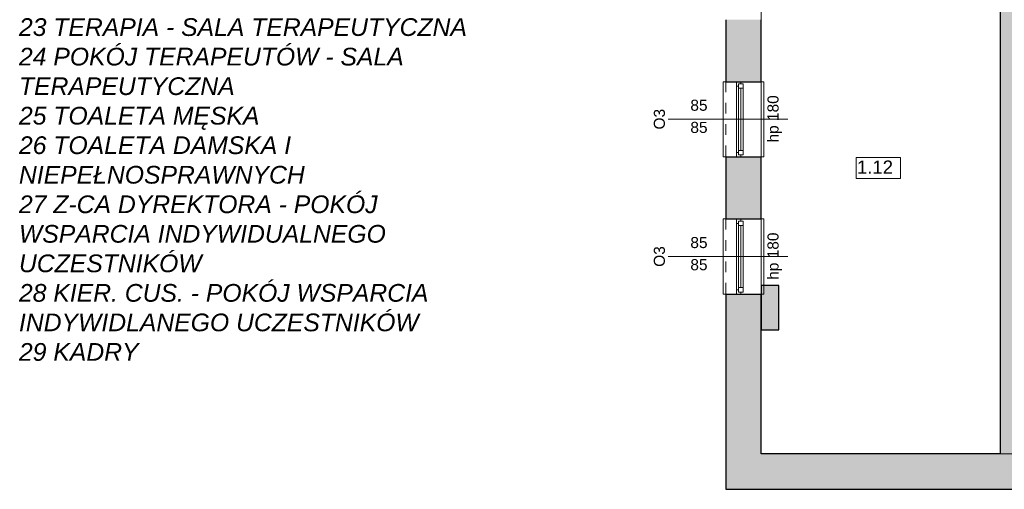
# Model space of a CAD drawing. Header units: centimetres. Extents: x -25572 to 23555, y -2435 to 15405.
# Tile 27 of 134: x 5532 to 6644, y 1643 to 2173. Entities that reach past the tile are written whole.
import ezdxf

# ---------------------------------------------------------------- set-up
doc = ezdxf.new("R2010")
doc.units = ezdxf.units.CM
doc.header["$MEASUREMENT"] = 0
doc.linetypes.add('Przerywana', pattern=[24, 12, -12])
doc.layers.add('Nowe_199-Z Wymiary i opisy_Nr_pióra__81', color=7, linetype='Continuous', lineweight=13, true_color=0x6a6a6a)
doc.layers.add('Nowe_220-A Ściany_Nr_pióra__45', color=7, linetype='Continuous', lineweight=15, true_color=0x40a5ff)
for name, color, linetype, lineweight in [('Nowe_210-A Pomieszczenia_Nr_pióra__41', 7, 'Continuous', 15), ('Nowe_220-A Ściany_Nr_pióra__19', 255, 'Continuous', 0), ('Nowe_220-A Ściany_Nr_pióra__23', 7, 'Continuous', 15), ('Nowe_220-A Ściany_Nr_pióra__27', 7, 'Continuous', 25), ('Nowe_220-A Ściany_Nr_pióra__3', 7, 'Continuous', 13), ('Nowe_220-A Ściany_Nr_pióra__7', 7, 'Continuous', 13), ('Nowe_450-K Stropy_Nr_pióra__89', 7, 'Continuous', 13)]:
    doc.layers.add(name, color=color, linetype=linetype, lineweight=lineweight)
doc.styles.add('STYL_AUTOMATYCZNY_5', font='arial.ttf')
doc.styles.add('STYL_AUTOMATYCZNY_6', font='arial.ttf')

msp = doc.modelspace()

# ---------------------------------------------------------------- hatches: boundary and pattern name
at = {"layer": 'Nowe_220-A Ściany_Nr_pióra__19', "linetype": 'Continuous', "lineweight": 0}
for points in [[(6663.4, 1683.3), (6663.4, 2258.3), (6639.4, 2258.3), (6639.4, 1683.3)], [(6369.4, 2173.5), (6329.4, 2173.5), (6329.4, 2103.5), (6369.4, 2103.5)], [(6369.4, 2018.5), (6329.4, 2018.5), (6329.4, 1948.5), (6369.4, 1948.5)], [(6389.4, 1823.3), (6389.4, 1873.3), (6369.4, 1873.3), (6369.4, 1823.3)], [(6329.4, 1643.3), (6369.4, 1643.3), (6369.4, 1863.5), (6329.4, 1863.5)], [(6369.4, 1683.3), (6369.4, 1643.3), (6726, 1643.3), (6726, 1683.3)]]:
    msp.add_hatch(color=255, dxfattribs=at).paths.add_polyline_path(points)

# ---------------------------------------------------------------- linework, layer by layer
at = {"layer": 'Nowe_210-A Pomieszczenia_Nr_pióra__41', "color": 7, "linetype": 'Continuous', "lineweight": 15}
for p, q in [((6476.8, 2017.9), (6526.8, 2017.9)), ((6476.8, 1994.3), (6476.8, 2017.9)), ((6526.8, 2017.9), (6526.8, 1994.3)), ((6526.8, 1994.3), (6476.8, 1994.3))]:
    msp.add_line(p, q, dxfattribs=at)
at = {"layer": 'Nowe_220-A Ściany_Nr_pióra__23', "color": 7, "linetype": 'Continuous', "lineweight": 15}
for p, q in [((6341.4, 2098.5), (6341.4, 2103.5)), ((6346.4, 2103.5), (6346.4, 2101)), ((6343.9, 2098.5), (6341.4, 2098.5)), ((6346.4, 2101), (6343.9, 2101)), ((6343.9, 2101), (6343.9, 2098.5)), ((6343.9, 2096), (6343.9, 2101)), ((6343.9, 2101), (6348.9, 2101)), ((6348.9, 2096), (6343.9, 2096)), ((6343.9, 2026), (6343.9, 2096)), ((6346.4, 2096), (6346.4, 2026)), ((6348.9, 2101), (6348.9, 2096)), ((6348.9, 2096), (6348.9, 2026)), ((6343.9, 2021), (6343.9, 2026)), ((6343.9, 2026), (6348.9, 2026)), ((6348.9, 2026), (6348.9, 2021)), ((6341.4, 2018.5), (6341.4, 2023.5)), ((6341.4, 2023.5), (6343.9, 2023.5)), ((6343.9, 2023.5), (6343.9, 2021)), ((6343.9, 2021), (6346.4, 2021)), ((6348.9, 2021), (6343.9, 2021)), ((6346.4, 2021), (6346.4, 2018.5)), ((6341.4, 1943.5), (6341.4, 1948.5)), ((6346.4, 1948.5), (6346.4, 1946)), ((6343.9, 1943.5), (6341.4, 1943.5)), ((6346.4, 1946), (6343.9, 1946)), ((6343.9, 1946), (6343.9, 1943.5)), ((6343.9, 1941), (6343.9, 1946)), ((6343.9, 1946), (6348.9, 1946)), ((6348.9, 1941), (6343.9, 1941)), ((6343.9, 1871), (6343.9, 1941)), ((6346.4, 1941), (6346.4, 1871)), ((6348.9, 1946), (6348.9, 1941)), ((6348.9, 1941), (6348.9, 1871)), ((6343.9, 1866), (6343.9, 1871)), ((6343.9, 1871), (6348.9, 1871)), ((6348.9, 1871), (6348.9, 1866)), ((6341.4, 1863.5), (6341.4, 1868.5)), ((6341.4, 1868.5), (6343.9, 1868.5)), ((6343.9, 1868.5), (6343.9, 1866)), ((6343.9, 1866), (6346.4, 1866)), ((6348.9, 1866), (6343.9, 1866)), ((6346.4, 1866), (6346.4, 1863.5))]:
    msp.add_line(p, q, dxfattribs=at)
at = {"layer": 'Nowe_220-A Ściany_Nr_pióra__27', "color": 7, "linetype": 'Continuous', "lineweight": 25}
for p, q in [((6329.4, 2103.5), (6341.4, 2103.5)), ((6329.4, 2103.5), (6341.4, 2103.5)), ((6341.4, 2103.5), (6346.4, 2103.5)), ((6341.4, 2103.5), (6346.4, 2103.5)), ((6341.4, 2103.5), (6346.4, 2103.5)), ((6346.4, 2103.5), (6369.4, 2103.5)), ((6346.4, 2103.5), (6369.4, 2103.5)), ((6329.4, 2018.5), (6341.4, 2018.5)), ((6329.4, 2018.5), (6341.4, 2018.5)), ((6341.4, 2018.5), (6346.4, 2018.5)), ((6341.4, 2018.5), (6346.4, 2018.5)), ((6341.4, 2018.5), (6346.4, 2018.5)), ((6346.4, 2018.5), (6369.4, 2018.5)), ((6346.4, 2018.5), (6369.4, 2018.5)), ((6329.4, 1948.5), (6341.4, 1948.5)), ((6329.4, 1948.5), (6341.4, 1948.5)), ((6341.4, 1948.5), (6346.4, 1948.5)), ((6341.4, 1948.5), (6346.4, 1948.5)), ((6341.4, 1948.5), (6346.4, 1948.5)), ((6346.4, 1948.5), (6369.4, 1948.5)), ((6346.4, 1948.5), (6369.4, 1948.5)), ((6329.4, 1863.5), (6341.4, 1863.5)), ((6329.4, 1863.5), (6341.4, 1863.5)), ((6341.4, 1863.5), (6346.4, 1863.5)), ((6341.4, 1863.5), (6346.4, 1863.5)), ((6341.4, 1863.5), (6346.4, 1863.5)), ((6346.4, 1863.5), (6369.4, 1863.5)), ((6346.4, 1863.5), (6369.4, 1863.5))]:
    msp.add_line(p, q, dxfattribs=at)
for points in [[(6639.4, 2258.3), (6639.4, 1683.3)], [(6329.4, 2173.5), (6329.4, 2103.5)], [(6369.4, 2103.5), (6369.4, 2173.5)], [(6329.4, 2018.5), (6329.4, 1948.5)], [(6369.4, 1948.5), (6369.4, 2018.5)], [(6389.4, 1873.3), (6369.4, 1873.3)], [(6369.4, 1873.3), (6369.4, 1823.3)], [(6389.4, 1823.3), (6389.4, 1873.3)], [(6329.4, 1863.5), (6329.4, 1643.3)], [(6369.4, 1683.3), (6369.4, 1863.5)], [(6369.4, 1823.3), (6389.4, 1823.3)], [(6639.4, 1683.3), (6369.4, 1683.3)], [(6329.4, 1643.3), (6369.4, 1643.3)], [(6369.4, 1643.3), (6726, 1643.3)]]:
    msp.add_lwpolyline(points, dxfattribs=at)
at = {"layer": 'Nowe_220-A Ściany_Nr_pióra__3', "color": 7, "linetype": 'Continuous', "lineweight": 13}
for p, q in [((6329.4, 2103.5), (6326.4, 2103.5)), ((6326.4, 2103.5), (6326.4, 2018.5)), ((6369.4, 2103.5), (6372.4, 2103.5)), ((6372.4, 2103.5), (6372.4, 2018.5)), ((6341.4, 2023.5), (6341.4, 2098.5)), ((6348.9, 2096), (6348.9, 2026)), ((6326.4, 2018.5), (6329.4, 2018.5)), ((6372.4, 2018.5), (6369.4, 2018.5)), ((6329.4, 1948.5), (6326.4, 1948.5)), ((6326.4, 1948.5), (6326.4, 1863.5)), ((6369.4, 1948.5), (6372.4, 1948.5)), ((6372.4, 1948.5), (6372.4, 1863.5)), ((6341.4, 1868.5), (6341.4, 1943.5)), ((6348.9, 1941), (6348.9, 1871)), ((6326.4, 1863.5), (6329.4, 1863.5)), ((6372.4, 1863.5), (6369.4, 1863.5))]:
    msp.add_line(p, q, dxfattribs=at)
at = {"layer": 'Nowe_220-A Ściany_Nr_pióra__3', "color": 7, "linetype": 'Przerywana', "lineweight": 13}
for p, q in [((6329.4, 2103.5), (6329.4, 2018.5)), ((6369.4, 2103.5), (6369.4, 2018.5)), ((6329.4, 1948.5), (6329.4, 1863.5)), ((6369.4, 1948.5), (6369.4, 1863.5))]:
    msp.add_line(p, q, dxfattribs=at)
at = {"layer": 'Nowe_220-A Ściany_Nr_pióra__45', "color": 161, "linetype": 'Continuous', "lineweight": 15, "true_color": 0x40a5ff}
for p, q in [((6264.2, 2061), (6399.4, 2061)), ((6264.2, 1906), (6399.4, 1906))]:
    msp.add_line(p, q, dxfattribs=at)
at = {"layer": 'Nowe_450-K Stropy_Nr_pióra__89', "color": 7, "linetype": 'Continuous', "lineweight": 13}
for points in [[(6369.4, 1683.3), (10868.8, 1683.3), (10868.8, 2282.3), (10901.4, 2282.3), (10901.4, 2859.3), (6369.4, 2859.3)], [(6369.4, 1683.3), (10868.8, 1683.3), (10868.8, 2282.3), (10901.4, 2282.3), (10901.4, 2859.3), (6369.4, 2859.3)], [(6369.4, 2859.3), (6369.4, 1683.3), (10868.8, 1683.3), (10868.8, 2282.3), (10901.4, 2282.3), (10901.4, 2859.3)]]:
    msp.add_lwpolyline(points, close=True, dxfattribs=at)

# ---------------------------------------------------------------- texts
at = {"layer": 'Nowe_199-Z Wymiary i opisy_Nr_pióra__81', "color": 251, "linetype": 'Continuous', "lineweight": 13, "true_color": 0x6a6a6a, "insert": (5530.9, 2975.3), "char_height": 20, "width": 534.317, "attachment_point": 1, "style": 'STYL_AUTOMATYCZNY_5'}
msp.add_mtext('\\A1;{\\pql;\\fArial|b0|i1|c238|p0;\\W1.000000;ZESTAWIENIE POMIESZCZEŃ PIĘTRA:\\P\\pql;\\fArial|b0|i1|c238|p0;\\W1.000000;01, 02 ADMINISTRACJA\\P\\pql;\\fArial|b0|i1|c238|p0;\\W1.000000;03 KSIĘGOWOŚĆ\\P\\pql;\\fArial|b0|i1|c238|p0;\\W1.000000;04 KSIĘGOWOŚĆ\\P\\pql;\\fArial|b0|i1|c238|p0;\\W1.000000;05 KOMUNIKACJA / KORYTARZ\\P\\pql;\\fArial|b0|i1|c238|p0;\\W1.000000;06\\P\\pql;\\fArial|b0|i1|c238|p0;\\W1.000000;07\\P\\pql;\\fArial|b0|i1|c238|p0;\\W1.000000;08 KSIĘGOWOŚĆ\\P\\pql;\\fArial|b0|i1|c238|p0;\\W1.000000;09 OPASKI - POKÓJ SZKOLEŃ I OBSŁUGI OPIEKI NA ODLEGŁOŚĆ\\P\\pql;\\fArial|b0|i1|c238|p0;\\W1.000000;10 SPRZĄTACZKA\\P\\pql;\\fArial|b0|i1|c238|p0;\\W1.000000;11 MAG. KUCHNI\\P\\pql;\\fArial|b0|i1|c238|p0;\\W1.000000;12 KONSERWATOR\\P\\pql;\\fArial|b0|i1|c238|p0;\\W1.000000;13 KORYTARZ\\P\\pql;\\fArial|b0|i1|c238|p0;\\W1.000000;14 TOALETA\\P\\pql;\\fArial|b0|i1|c238|p0;\\W1.000000;15 NATRYSK\\P\\pql;\\fArial|b0|i1|c238|p0;\\W1.000000;16 SZATNIA\\P\\pql;\\fArial|b0|i1|c238|p0;\\W1.000000;17 INTENDENTKA\\P\\pql;\\fArial|b0|i1|c238|p0;\\W1.000000;18 MAGAZYN\\P\\pql;\\fArial|b0|i1|c238|p0;\\W1.000000;19 MAGAZYN\\P\\pql;\\fArial|b0|i1|c238|p0;\\W1.000000;20 KUCHNIA - DZIAŁALNOŚĆ PUNKTU DOMOWEJ OPIEKI\\P\\pql;\\fArial|b0|i1|c238|p0;\\W1.000000;21 KUCHNIA MAŁA - TERAPIA KULINARNA\\P\\pql;\\fArial|b0|i1|c238|p0;\\W1.000000;22 REHABILITACJA\\P\\pql;\\fArial|b0|i1|c238|p0;\\W1.000000;23 TERAPIA - SALA TERAPEUTYCZNA\\P\\pql;\\fArial|b0|i1|c238|p0;\\W1.000000;24 POKÓJ TERAPEUTÓW - SALA TERAPEUTYCZNA\\P\\pql;\\fArial|b0|i1|c238|p0;\\W1.000000;25 TOALETA MĘSKA\\P\\pql;\\fArial|b0|i1|c238|p0;\\W1.000000;26 TOALETA DAMSKA I NIEPEŁNOSPRAWNYCH\\P\\pql;\\fArial|b0|i1|c238|p0;\\W1.000000;27 Z-CA DYREKTORA - POKÓJ WSPARCIA INDYWIDUALNEGO UCZESTNIKÓW\\P\\pql;\\fArial|b0|i1|c238|p0;\\W1.000000;28 KIER. CUS. - POKÓJ WSPARCIA INDYWIDLANEGO UCZESTNIKÓW\\P\\pql;\\fArial|b0|i1|c238|p0;\\W1.000000;29 KADRY\\P\\pql;\\fArial|b0|i1|c238|p0;\\W1.000000;}', dxfattribs=at)
at = {"layer": 'Nowe_210-A Pomieszczenia_Nr_pióra__41', "color": 7, "linetype": 'Continuous', "lineweight": 15, "insert": (6501.8, 2014.5), "char_height": 15, "attachment_point": 2, "style": 'STYL_AUTOMATYCZNY_6'}
msp.add_mtext('\\A1;{\\pqc;\\pt0,25;\\fArial|b0|i0|c238|p0;\\W1.000000;1.12\\fArial|b0|i0|c238|p0;\\W1.000000;\\A1{\\H.66x;\\S^  ;}\\fArial|b0|i0|c238|p0;\\W1.000000;\\fArial|b0|i0|c238|p0;\\W1.000000;\\A1{\\H.66x;\\S^  ;}}', dxfattribs=at)
at = {"layer": 'Nowe_220-A Ściany_Nr_pióra__7', "color": 7, "linetype": 'Continuous', "lineweight": 13, "char_height": 12.5, "attachment_point": 7, "style": 'STYL_AUTOMATYCZNY_6'}
for insert in [(6289.4, 2067), (6289.4, 2042), (6289.4, 1912), (6289.4, 1887)]:
    msp.add_mtext('\\A1;{\\pql;\\pt0;\\fArial|b0|i0|c238|p0;\\W1.000000;85\\fArial|b0|i0|c238|p0;\\W1.000000;\\A1{\\H.66x;\\S^  ;}\\fArial|b0|i0|c238|p0;\\W1.000000;\\fArial|b0|i0|c238|p0;\\W1.000000;}', dxfattribs=dict(at, insert=insert))
at = {"layer": 'Nowe_220-A Ściany_Nr_pióra__7', "color": 7, "linetype": 'Continuous', "lineweight": 13, "char_height": 12.5, "attachment_point": 7, "rotation": 90, "style": 'STYL_AUTOMATYCZNY_6'}
for s, insert in [('\\A1;{\\pql;\\pt0;\\fArial|b0|i0|c238|p0;\\W1.000000;hp 180\\fArial|b0|i0|c238|p0;\\W1.000000;\\A1{\\H.66x;\\S^  ;}\\fArial|b0|i0|c238|p0;\\W1.000000;\\fArial|b0|i0|c238|p0;\\W1.000000;}', (6392.8, 2034.8)), ('\\A1;{\\pql;\\pt0;\\fArial|b0|i0|c238|p0;\\W1.000000;O3\\fArial|b0|i0|c238|p0;\\W1.000000;\\fArial|b0|i0|c238|p0;\\W1.000000;\\fArial|b0|i0|c238|p0;\\W1.000000;}', (6260.8, 2049.5)), ('\\A1;{\\pql;\\pt0;\\fArial|b0|i0|c238|p0;\\W1.000000;hp 180\\fArial|b0|i0|c238|p0;\\W1.000000;\\A1{\\H.66x;\\S^  ;}\\fArial|b0|i0|c238|p0;\\W1.000000;\\fArial|b0|i0|c238|p0;\\W1.000000;}', (6392.8, 1879.8)), ('\\A1;{\\pql;\\pt0;\\fArial|b0|i0|c238|p0;\\W1.000000;O3\\fArial|b0|i0|c238|p0;\\W1.000000;\\fArial|b0|i0|c238|p0;\\W1.000000;\\fArial|b0|i0|c238|p0;\\W1.000000;}', (6260.8, 1894.5))]:
    msp.add_mtext(s, dxfattribs=dict(at, insert=insert))

doc.saveas('drawing.dxf')
